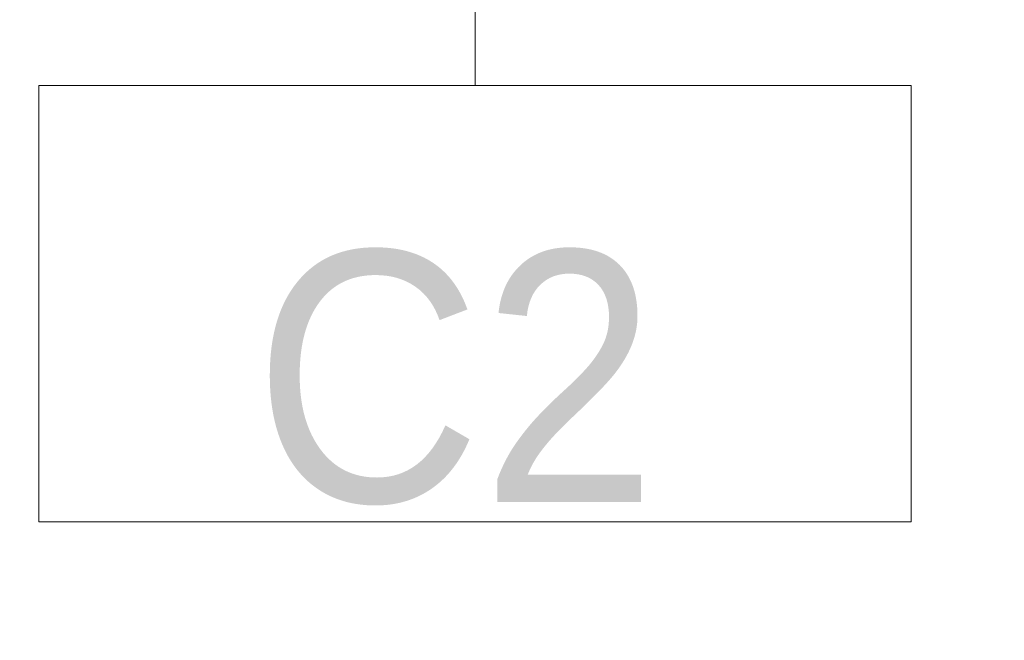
# Model space of a CAD drawing. Header units: centimetres. Extents: x -1631 to 21770, y -8842 to 3590.
# Tile 91 of 133: x 302 to 392, y 1554 to 1611. Entities that reach past the tile are written whole.
import ezdxf

# ---------------------------------------------------------------- set-up
doc = ezdxf.new("R2010")
doc.units = ezdxf.units.CM
doc.linetypes.add('Dash', pattern=[60, 30, -30])
doc.layers.add('A-DETL', color=90, linetype='Continuous', lineweight=9)
doc.layers.add('A-WALL-IDEN', color=211, linetype='Continuous', lineweight=13)
doc.styles.add('Arial_12', font='arial.ttf', dxfattribs={"width": 0.9, "height": 23})

# ---------------------------------------------------------------- blocks, each defined once
blk = doc.blocks.new('ET sciana_AT7 - 10mm-2270614-6_piętro IV __13_80 m_ - stan projektowany')
at = {"layer": 'A-WALL-IDEN'}
for p, q in [((-0.4, 0.196875), (0.4, 0.196875)), ((-0.4, -0.203125), (-0.4, 0.196875)), ((0.4, 0.196875), (0.4, -0.203125)), ((-0.4, -0.203125), (0.4, -0.203125))]:
    blk.add_line(p, q, dxfattribs=at)

msp = doc.modelspace()

# ---------------------------------------------------------------- linework, layer by layer
at = {"layer": 'A-DETL', "linetype": 'Dash', "lineweight": 25}
msp.add_open_spline([(-555.623, 1472.575), (-478.908, 1472.575), (-476.079, 1472.575), (-439.123, 1472.575), (-439.123, 1435.619), (-439.123, 1432.79), (-439.123, 1329.11), (-439.123, 1326.281), (-439.123, 1289.326), (-402.167, 1289.326), (-399.339, 1289.326), (54.377, 1289.326), (347.204, 1289.326), (391.666, 1289.326), (418.55, 1316.21), (413.877, 1393.928), (413.877, 1663.126)], degree=3, knots=[0, 0, 0, 0, 1.274059, 2.1133, 2.95254, 4.521491, 5.717221, 7.286172, 8.125412, 8.964652, 14.361634, 22.556861, 31.207392, 35.311818, 37.065318, 41.276562, 41.276562, 41.276562, 41.276562], dxfattribs=at)
at = {"layer": 'A-WALL-IDEN'}
msp.add_line((343.644, 1670.726), (343.644, 1605.153), dxfattribs=at)

# ---------------------------------------------------------------- block references
at = {"layer": 'A-WALL-IDEN', "xscale": 99.99999999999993, "yscale": 99.99999999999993, "zscale": 99.99999999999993}
msp.add_blockref('ET sciana_AT7 - 10mm-2270614-6_piętro IV __13_80 m_ - stan projektowany', (343.644, 1585.465), dxfattribs=at)

# ---------------------------------------------------------------- texts
at = {"layer": 'A-WALL-IDEN', "insert": (341.832, 1578.307), "char_height": 23, "width": 37.53, "attachment_point": 5, "line_spacing_factor": 0.936439, "style": 'Arial_12'}
msp.add_mtext('\\pt114.30011,228.59999,342.9001,457.19998,571.50009,685.79997,800.10008,914.39996,1028.70007,1142.99995,1257.30006,1371.59994,1485.90005,1600.19993,1714.50004,1828.79992,1943.10003,2057.39991,2171.70002,2285.9999,2400.30001,2514.59989,2628.9,2743.20011,2857.49999,2971.8001,3086.09998,3200.40009,3314.69997,3429.00008,3543.29996,3657.60007;C2', dxfattribs=at)

doc.saveas('drawing.dxf')
